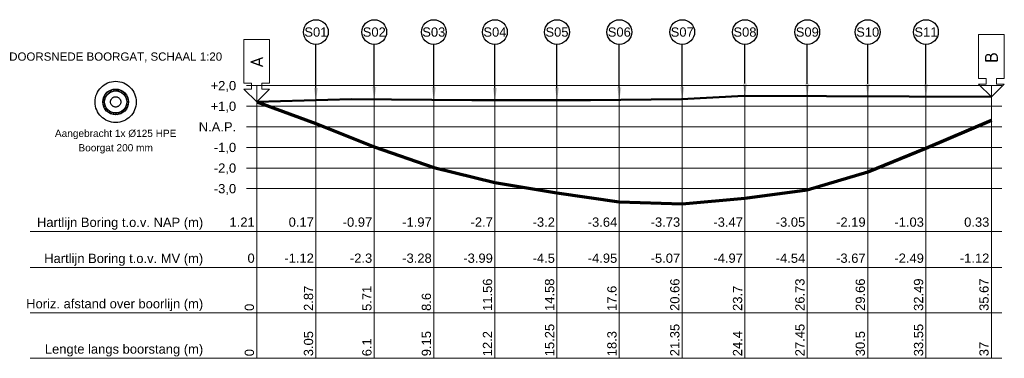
# Model space of a CAD drawing. Header units: metres. Extents: x 16782 to 273682, y 333890 to 591828.
# Tile 1 of 6: x 133745 to 133792, y 446854 to 446870. Entities that reach past the tile are written whole.
import ezdxf
from ezdxf import colors
from ezdxf.entities.mleader import LeaderData, LeaderLine
from ezdxf.enums import TextEntityAlignment as Align
from ezdxf.math import Vec2, Vec3

# ---------------------------------------------------------------- set-up
doc = ezdxf.new("R2010")
doc.units = ezdxf.units.M
doc.header["$LTSCALE"] = 2
doc.linetypes.add('DASHDOT', pattern=[9, 5, -2, 0, -2])
for name, color, linetype in [('ATTRIBUTEN', 252, 'Continuous'), ('BOORGAT', 5, 'DASHDOT'), ('TITELBLOK_TEKST', 7, 'Continuous')]:
    doc.layers.add(name, color=color, linetype=linetype)
for name, color, linetype, lineweight in [('BOORLIJN', 1, 'Continuous', 70), ('MAAIVELD', 122, 'Continuous', 50), ('MAATVOERING', 170, 'Continuous', 18), ('MAATVOERING-GRIJS', 251, 'Continuous', 18), ('RASTERLIJNEN', 253, 'Continuous', 5)]:
    doc.layers.add(name, color=color, linetype=linetype, lineweight=lineweight)
doc.styles.add('DrillControl', font='isocpeur.ttf')
doc.styles.get("Standard").update_dxf_attribs({"font": 'arial.ttf'})

# ---------------------------------------------------------------- blocks, each defined once
blk = doc.blocks.new('_TagCircle')
at = {"color": 0, "linetype": 'ByBlock', "lineweight": -2, "transparency": 16777216}
blk.add_circle((0, 4000), 4000, dxfattribs=at)
at = {"layer": 'MAATVOERING', "color": 0, "transparency": 16777216}
blk.add_attdef('TAGNUMBER', text='', height=3000, dxfattribs=at).set_placement((0, 2500), align=Align.CENTER)
blk = doc.blocks.new('A-INTREDE')
at = {"color": 7}
blk.add_lwpolyline([(0, 0), (0.625, 0.625), (0.25, 0.625), (0.25, 0.903), (0.625, 0.903), (0.625, 3.028), (-0.625, 3.028), (-0.625, 0.903), (-0.25, 0.903), (-0.25, 0.625), (-0.625, 0.625)], close=True, dxfattribs=at)
at = {"color": 7, "linetype": 'Continuous', "style": 'DrillControl'}
blk.add_text('A', height=0.625, rotation=90, dxfattribs=at).set_placement((0, 1.653), align=Align.MIDDLE_LEFT)
blk = doc.blocks.new('B-UITTREDE')
at = {"color": 7}
blk.add_lwpolyline([(0, 0), (0.625, 0.625), (0.25, 0.625), (0.25, 0.903), (0.625, 0.903), (0.625, 3.028), (-0.625, 3.028), (-0.625, 0.903), (-0.25, 0.903), (-0.25, 0.625), (-0.625, 0.625)], close=True, dxfattribs=at)
at = {"color": 7, "linetype": 'Continuous', "style": 'DrillControl'}
blk.add_text('B', height=0.625, rotation=90, dxfattribs=at).set_placement((0, 1.653), align=Align.MIDDLE_LEFT)
blk = doc.blocks.new('Buis')
at = {"layer": 'ATTRIBUTEN'}
h = blk.add_hatch(dxfattribs=at)
h.set_pattern_fill('ANSI31', color=256, scale=0.002)
h.set_pattern_definition([(45, (513.125161, -333.2060924), (-0.00449012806, 0.00449012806), [])])
h.paths.add_polyline_path([(0.05, 0, 1), (-0.05, 0, 1)])
h.paths.add_polyline_path([(0.043, 0, -1), (-0.043, 0, -1)], flags=16)
for radius in [0.05, 0.043]:
    blk.add_circle((0, 0), radius, dxfattribs=at)
blk = doc.blocks.new('1xBuis')
at = {"layer": 'ATTRIBUTEN'}
blk.add_blockref('Buis', (0, 0), dxfattribs=at)

msp = doc.modelspace()

# ---------------------------------------------------------------- linework, layer by layer
at = {"layer": 'BOORGAT'}
for radius in [1, 0.25]:
    msp.add_circle((133749.22, 446866.465), radius, dxfattribs=at)
at = {"layer": 'BOORLIJN', "flags": 128}
msp.add_lwpolyline([(133756.07, 446866.465), (133758.942, 446865.421), (133761.776, 446864.28), (133764.666, 446863.286), (133767.633, 446862.556), (133770.647, 446862.051), (133773.673, 446861.619), (133776.728, 446861.52), (133779.773, 446861.785), (133782.8, 446862.205), (133785.732, 446863.066), (133788.561, 446864.221), (133791.739, 446865.582)], dxfattribs=at)
at = {"layer": 'MAAIVELD', "flags": 128}
msp.add_lwpolyline([(133756.07, 446866.465), (133760.67, 446866.595), (133766.51, 446866.545), (133772.27, 446866.555), (133776.69, 446866.595), (133779.73, 446866.755), (133791.74, 446866.705)], dxfattribs=at)
at = {"layer": 'MAATVOERING-GRIJS'}
for p, q in [((133756.07, 446867.255), (133756.07, 446854.02)), ((133758.942, 446867.255), (133758.942, 446854.02)), ((133761.776, 446867.255), (133761.776, 446854.02)), ((133764.666, 446867.255), (133764.666, 446854.02)), ((133767.633, 446867.255), (133767.633, 446854.02)), ((133770.647, 446867.255), (133770.647, 446854.02)), ((133773.673, 446867.255), (133773.673, 446854.02)), ((133776.728, 446867.255), (133776.728, 446854.02)), ((133779.773, 446867.255), (133779.773, 446854.02)), ((133782.8, 446867.255), (133782.8, 446854.02)), ((133785.732, 446867.255), (133785.732, 446854.02)), ((133788.561, 446867.255), (133788.561, 446854.02)), ((133791.739, 446867.255), (133791.739, 446854.02)), ((133745.07, 446860.17), (133792.24, 446860.17)), ((133745.07, 446858.42), (133792.24, 446858.42)), ((133745.07, 446856.22), (133792.24, 446856.22)), ((133745.07, 446854.02), (133792.24, 446854.02))]:
    msp.add_line(p, q, dxfattribs=at)
at = {"layer": 'RASTERLIJNEN'}
for p, q in [((133755.57, 446867.255), (133792.24, 446867.255)), ((133755.57, 446866.255), (133792.24, 446866.255)), ((133755.57, 446865.255), (133792.24, 446865.255)), ((133755.57, 446864.255), (133792.24, 446864.255)), ((133755.57, 446863.255), (133792.24, 446863.255)), ((133755.57, 446862.255), (133792.24, 446862.255))]:
    msp.add_line(p, q, dxfattribs=at)

# ---------------------------------------------------------------- block references
at = {"layer": 'ATTRIBUTEN', "xscale": 12.5, "yscale": 12.5, "zscale": 12.5}
msp.add_blockref('1xBuis', (133749.22, 446866.465), dxfattribs=at)
at = {"layer": 'MAATVOERING-GRIJS'}
for name, p in [('A-INTREDE', (133756.07, 446866.465)), ('B-UITTREDE', (133791.74, 446866.705))]:
    msp.add_blockref(name, p, dxfattribs=at)

# ---------------------------------------------------------------- texts
for s, p in [('Hartlijn Boring t.o.v. NAP (m)', (133753.47, 446860.395)), ('Hartlijn Boring t.o.v. MV (m)', (133753.47, 446858.645)), ('Horiz. afstand over boorlijn (m)', (133753.47, 446856.445)), ('Lengte langs boorstang (m)', (133753.47, 446854.245))]:
    msp.add_text(s, height=0.45, dxfattribs=at).set_placement(p, align=Align.RIGHT)
for s, p in [('1.21', (133755.97, 446860.27)), ('0.17', (133758.842, 446860.27)), ('-0.97', (133761.676, 446860.27)), ('-1.97', (133764.566, 446860.27)), ('-2.7', (133767.533, 446860.27)), ('-3.2', (133770.547, 446860.27)), ('-3.64', (133773.573, 446860.27)), ('-3.73', (133776.628, 446860.27)), ('-3.47', (133779.673, 446860.27)), ('-3.05', (133782.7, 446860.27)), ('-2.19', (133785.632, 446860.27)), ('-1.03', (133788.461, 446860.27)), ('0.33', (133791.639, 446860.27)), ('0', (133755.97, 446858.52)), ('-1.12', (133758.842, 446858.52)), ('-2.3', (133761.676, 446858.52)), ('-3.28', (133764.566, 446858.52)), ('-3.99', (133767.533, 446858.52)), ('-4.5', (133770.547, 446858.52)), ('-4.95', (133773.573, 446858.52)), ('-5.07', (133776.628, 446858.52)), ('-4.97', (133779.673, 446858.52)), ('-4.54', (133782.7, 446858.52)), ('-3.67', (133785.632, 446858.52)), ('-2.49', (133788.461, 446858.52)), ('-1.12', (133791.639, 446858.52))]:
    msp.add_text(s, height=0.45, dxfattribs=at).set_placement(p, align=Align.BOTTOM_RIGHT)
for s, p in [('2.87', (133758.942, 446856.32)), ('5.71', (133761.776, 446856.32)), ('11.56', (133767.633, 446856.32)), ('14.58', (133770.647, 446856.32)), ('17.6', (133773.673, 446856.32)), ('20.66', (133776.728, 446856.32)), ('23.7', (133779.773, 446856.32)), ('26.73', (133782.8, 446856.32)), ('29.66', (133785.732, 446856.32)), ('32.49', (133788.561, 446856.32)), ('35.67', (133791.739, 446856.32)), ('8.6', (133764.666, 446856.32)), ('0', (133756.07, 446856.32)), ('15.25', (133770.647, 446854.12)), ('21.35', (133776.728, 446854.12)), ('27.45', (133782.8, 446854.12)), ('33.55', (133788.561, 446854.12)), ('3.05', (133758.942, 446854.12)), ('9.15', (133764.666, 446854.12)), ('12.2', (133767.633, 446854.12)), ('18.3', (133773.673, 446854.12)), ('24.4', (133779.773, 446854.12)), ('30.5', (133785.732, 446854.12)), ('6.1', (133761.776, 446854.12)), ('37', (133791.739, 446854.12)), ('0', (133756.07, 446854.12))]:
    msp.add_text(s, height=0.45, rotation=90, dxfattribs=at).set_placement(p, align=Align.BOTTOM_LEFT)
at = {"layer": 'RASTERLIJNEN'}
for s, p in [('+2,0', (133755.07, 446867.03)), ('+1,0', (133755.07, 446866.03)), ('N.A.P.', (133755.07, 446865.03)), ('-1,0', (133755.07, 446864.03)), ('-2,0', (133755.07, 446863.03)), ('-3,0', (133755.07, 446862.03))]:
    msp.add_text(s, height=0.45, dxfattribs=at).set_placement(p, align=Align.RIGHT)
at = {"layer": 'TITELBLOK_TEKST'}
for s, height, p in [('DOORSNEDE BOORGAT, SCHAAL 1:20', 0.4, (133749.22, 446868.465)), ('Aangebracht 1x Ø125 HPE', 0.35, (133749.22, 446864.765)), ('Boorgat 200 mm', 0.35, (133749.22, 446864.065))]:
    msp.add_text(s, height=height, dxfattribs=at).set_placement(p, align=Align.CENTER)

# ---------------------------------------------------------------- leaders
at = {"layer": 'MAATVOERING-GRIJS'}
ml = msp.add_multileader_block('Standard', dxfattribs=at)
ml.set_content('_TagCircle', color=256, scale=0.00015)
ml.set_attribute('TAGNUMBER', 'S01', width=0)
ml.set_leader_properties(color=5)
ml.build(insert=Vec2(0, 0))
ml.multileader.update_dxf_attribs({"has_dogleg": 0, "text_left_attachment_type": 5, "text_right_attachment_type": 5, "dogleg_length": 0, "arrow_head_size": 0.6, "block_connection_type": 1})
ctx = ml.context
ctx.base_point, ctx.char_height, ctx.arrow_head_size, ctx.landing_gap_size, ctx.plane_origin = Vec3(133758.942, 446869.255), 0.6, 0.6, 0.2, Vec3(133758.942, 446866.545)
ctx.left_attachment, ctx.right_attachment, ctx.attachment_type = 5, 5, 1
notes = []
notes.append((ctx, [(0, (1, 1, 0), (133758.942, 446869.255), (1, 0), 0, [(0, [(133758.942, 446866.545)], 0, [])])]))
ctx.block.insert = Vec3(133758.942, 446869.255)
ml = msp.add_multileader_block('Standard', dxfattribs=at)
ml.set_content('_TagCircle', color=256, scale=0.00015)
ml.set_attribute('TAGNUMBER', 'S02', width=0)
ml.set_leader_properties(color=5)
ml.build(insert=Vec2(0, 0))
ml.multileader.update_dxf_attribs({"has_dogleg": 0, "text_left_attachment_type": 5, "text_right_attachment_type": 5, "dogleg_length": 0, "arrow_head_size": 0.6, "block_connection_type": 1})
ctx = ml.context
ctx.base_point, ctx.char_height, ctx.arrow_head_size, ctx.landing_gap_size, ctx.plane_origin = Vec3(133761.776, 446869.255), 0.6, 0.6, 0.2, Vec3(133761.776, 446866.585)
ctx.left_attachment, ctx.right_attachment, ctx.attachment_type = 5, 5, 1
notes.append((ctx, [(0, (1, 1, 0), (133761.776, 446869.255), (1, 0), 0, [(0, [(133761.776, 446866.585)], 0, [])])]))
ctx.block.insert = Vec3(133761.776, 446869.255)
ml = msp.add_multileader_block('Standard', dxfattribs=at)
ml.set_content('_TagCircle', color=256, scale=0.00015)
ml.set_attribute('TAGNUMBER', 'S03', width=0)
ml.set_leader_properties(color=5)
ml.build(insert=Vec2(0, 0))
ml.multileader.update_dxf_attribs({"has_dogleg": 0, "text_left_attachment_type": 5, "text_right_attachment_type": 5, "dogleg_length": 0, "arrow_head_size": 0.6, "block_connection_type": 1})
ctx = ml.context
ctx.base_point, ctx.char_height, ctx.arrow_head_size, ctx.landing_gap_size, ctx.plane_origin = Vec3(133764.666, 446869.255), 0.6, 0.6, 0.2, Vec3(133764.666, 446866.565)
ctx.left_attachment, ctx.right_attachment, ctx.attachment_type = 5, 5, 1
notes.append((ctx, [(0, (1, 1, 0), (133764.666, 446869.255), (1, 0), 0, [(0, [(133764.666, 446866.565)], 0, [])])]))
ctx.block.insert = Vec3(133764.666, 446869.255)
ml = msp.add_multileader_block('Standard', dxfattribs=at)
ml.set_content('_TagCircle', color=256, scale=0.00015)
ml.set_attribute('TAGNUMBER', 'S04', width=0)
ml.set_leader_properties(color=5)
ml.build(insert=Vec2(0, 0))
ml.multileader.update_dxf_attribs({"has_dogleg": 0, "text_left_attachment_type": 5, "text_right_attachment_type": 5, "dogleg_length": 0, "arrow_head_size": 0.6, "block_connection_type": 1})
ctx = ml.context
ctx.base_point, ctx.char_height, ctx.arrow_head_size, ctx.landing_gap_size, ctx.plane_origin = Vec3(133767.633, 446869.255), 0.6, 0.6, 0.2, Vec3(133767.633, 446866.545)
ctx.left_attachment, ctx.right_attachment, ctx.attachment_type = 5, 5, 1
notes.append((ctx, [(0, (1, 1, 0), (133767.633, 446869.255), (1, 0), 0, [(0, [(133767.633, 446866.545)], 0, [])])]))
ctx.block.insert = Vec3(133767.633, 446869.255)
ml = msp.add_multileader_block('Standard', dxfattribs=at)
ml.set_content('_TagCircle', color=256, scale=0.00015)
ml.set_attribute('TAGNUMBER', 'S05', width=0)
ml.set_leader_properties(color=5)
ml.build(insert=Vec2(0, 0))
ml.multileader.update_dxf_attribs({"has_dogleg": 0, "text_left_attachment_type": 5, "text_right_attachment_type": 5, "dogleg_length": 0, "arrow_head_size": 0.6, "block_connection_type": 1})
ctx = ml.context
ctx.base_point, ctx.char_height, ctx.arrow_head_size, ctx.landing_gap_size, ctx.plane_origin = Vec3(133770.647, 446869.255), 0.6, 0.6, 0.2, Vec3(133770.647, 446866.555)
ctx.left_attachment, ctx.right_attachment, ctx.attachment_type = 5, 5, 1
notes.append((ctx, [(0, (1, 1, 0), (133770.647, 446869.255), (1, 0), 0, [(0, [(133770.647, 446866.555)], 0, [])])]))
ctx.block.insert = Vec3(133770.647, 446869.255)
ml = msp.add_multileader_block('Standard', dxfattribs=at)
ml.set_content('_TagCircle', color=256, scale=0.00015)
ml.set_attribute('TAGNUMBER', 'S06', width=0)
ml.set_leader_properties(color=5)
ml.build(insert=Vec2(0, 0))
ml.multileader.update_dxf_attribs({"has_dogleg": 0, "text_left_attachment_type": 5, "text_right_attachment_type": 5, "dogleg_length": 0, "arrow_head_size": 0.6, "block_connection_type": 1})
ctx = ml.context
ctx.base_point, ctx.char_height, ctx.arrow_head_size, ctx.landing_gap_size, ctx.plane_origin = Vec3(133773.673, 446869.255), 0.6, 0.6, 0.2, Vec3(133773.673, 446866.565)
ctx.left_attachment, ctx.right_attachment, ctx.attachment_type = 5, 5, 1
notes.append((ctx, [(0, (1, 1, 0), (133773.673, 446869.255), (1, 0), 0, [(0, [(133773.673, 446866.565)], 0, [])])]))
ctx.block.insert = Vec3(133773.673, 446869.255)
ml = msp.add_multileader_block('Standard', dxfattribs=at)
ml.set_content('_TagCircle', color=256, scale=0.00015)
ml.set_attribute('TAGNUMBER', 'S07', width=0)
ml.set_leader_properties(color=5)
ml.build(insert=Vec2(0, 0))
ml.multileader.update_dxf_attribs({"has_dogleg": 0, "text_left_attachment_type": 5, "text_right_attachment_type": 5, "dogleg_length": 0, "arrow_head_size": 0.6, "block_connection_type": 1})
ctx = ml.context
ctx.base_point, ctx.char_height, ctx.arrow_head_size, ctx.landing_gap_size, ctx.plane_origin = Vec3(133776.728, 446869.255), 0.6, 0.6, 0.2, Vec3(133776.728, 446866.595)
ctx.left_attachment, ctx.right_attachment, ctx.attachment_type = 5, 5, 1
notes.append((ctx, [(0, (1, 1, 0), (133776.728, 446869.255), (1, 0), 0, [(0, [(133776.728, 446866.595)], 0, [])])]))
ctx.block.insert = Vec3(133776.728, 446869.255)
ml = msp.add_multileader_block('Standard', dxfattribs=at)
ml.set_content('_TagCircle', color=256, scale=0.00015)
ml.set_attribute('TAGNUMBER', 'S08', width=0)
ml.set_leader_properties(color=5)
ml.build(insert=Vec2(0, 0))
ml.multileader.update_dxf_attribs({"has_dogleg": 0, "text_left_attachment_type": 5, "text_right_attachment_type": 5, "dogleg_length": 0, "arrow_head_size": 0.6, "block_connection_type": 1})
ctx = ml.context
ctx.base_point, ctx.char_height, ctx.arrow_head_size, ctx.landing_gap_size, ctx.plane_origin = Vec3(133779.773, 446869.255), 0.6, 0.6, 0.2, Vec3(133779.773, 446866.755)
ctx.left_attachment, ctx.right_attachment, ctx.attachment_type = 5, 5, 1
notes.append((ctx, [(0, (1, 1, 0), (133779.773, 446869.255), (1, 0), 0, [(0, [(133779.773, 446866.755)], 0, [])])]))
ctx.block.insert = Vec3(133779.773, 446869.255)
ml = msp.add_multileader_block('Standard', dxfattribs=at)
ml.set_content('_TagCircle', color=256, scale=0.00015)
ml.set_attribute('TAGNUMBER', 'S09', width=0)
ml.set_leader_properties(color=5)
ml.build(insert=Vec2(0, 0))
ml.multileader.update_dxf_attribs({"has_dogleg": 0, "text_left_attachment_type": 5, "text_right_attachment_type": 5, "dogleg_length": 0, "arrow_head_size": 0.6, "block_connection_type": 1})
ctx = ml.context
ctx.base_point, ctx.char_height, ctx.arrow_head_size, ctx.landing_gap_size, ctx.plane_origin = Vec3(133782.8, 446869.255), 0.6, 0.6, 0.2, Vec3(133782.8, 446866.745)
ctx.left_attachment, ctx.right_attachment, ctx.attachment_type = 5, 5, 1
notes.append((ctx, [(0, (1, 1, 0), (133782.8, 446869.255), (1, 0), 0, [(0, [(133782.8, 446866.745)], 0, [])])]))
ctx.block.insert = Vec3(133782.8, 446869.255)
ml = msp.add_multileader_block('Standard', dxfattribs=at)
ml.set_content('_TagCircle', color=256, scale=0.00015)
ml.set_attribute('TAGNUMBER', 'S10', width=0)
ml.set_leader_properties(color=5)
ml.build(insert=Vec2(0, 0))
ml.multileader.update_dxf_attribs({"has_dogleg": 0, "text_left_attachment_type": 5, "text_right_attachment_type": 5, "dogleg_length": 0, "arrow_head_size": 0.6, "block_connection_type": 1})
ctx = ml.context
ctx.base_point, ctx.char_height, ctx.arrow_head_size, ctx.landing_gap_size, ctx.plane_origin = Vec3(133785.732, 446869.255), 0.6, 0.6, 0.2, Vec3(133785.732, 446866.735)
ctx.left_attachment, ctx.right_attachment, ctx.attachment_type = 5, 5, 1
notes.append((ctx, [(0, (1, 1, 0), (133785.732, 446869.255), (1, 0), 0, [(0, [(133785.732, 446866.735)], 0, [])])]))
ctx.block.insert = Vec3(133785.732, 446869.255)
ml = msp.add_multileader_block('Standard', dxfattribs=at)
ml.set_content('_TagCircle', color=256, scale=0.00015)
ml.set_attribute('TAGNUMBER', 'S11', width=0)
ml.set_leader_properties(color=5)
ml.build(insert=Vec2(0, 0))
ml.multileader.update_dxf_attribs({"has_dogleg": 0, "text_left_attachment_type": 5, "text_right_attachment_type": 5, "dogleg_length": 0, "arrow_head_size": 0.6, "block_connection_type": 1})
ctx = ml.context
ctx.base_point, ctx.char_height, ctx.arrow_head_size, ctx.landing_gap_size, ctx.plane_origin = Vec3(133788.561, 446869.255), 0.6, 0.6, 0.2, Vec3(133788.561, 446866.715)
ctx.left_attachment, ctx.right_attachment, ctx.attachment_type = 5, 5, 1
notes.append((ctx, [(0, (1, 1, 0), (133788.561, 446869.255), (1, 0), 0, [(0, [(133788.561, 446866.715)], 0, [])])]))
ctx.block.insert = Vec3(133788.561, 446869.255)
for ctx, leaders in notes:
    for number, flags, end, landing, length, lines in leaders:
        leader = LeaderData()
        leader.index, (leader.has_last_leader_line, leader.has_dogleg_vector, leader.attachment_direction) = number, flags
        leader.last_leader_point, leader.dogleg_vector, leader.dogleg_length = Vec3(end), Vec3(landing), length
        for number, points, colour, breaks in lines:
            line = LeaderLine()
            line.index, line.vertices, line.color, line.breaks = number, Vec3.list(points), colors.encode_raw_color(colour), breaks
            leader.lines.append(line)
        ctx.leaders.append(leader)

doc.saveas('drawing.dxf')
